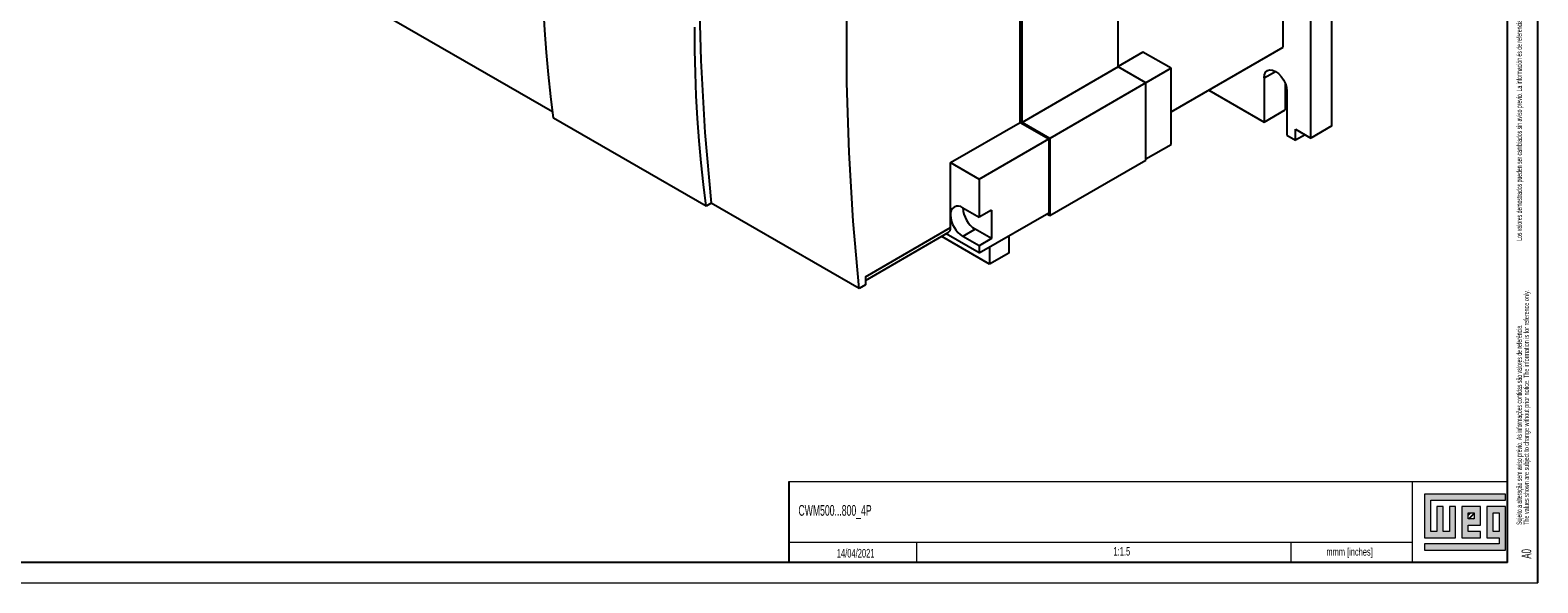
# Model space of a CAD drawing. Header units: millimetres. Extents: x 0 to 1784, y 0 to 1262.
# Tile 4 of 8: x 1225 to 1784, y 0 to 205. Entities that reach past the tile are written whole.
import ezdxf

# ---------------------------------------------------------------- set-up
doc = ezdxf.new("R2010")
doc.units = ezdxf.units.MM
doc.header["$LTSCALE"] = 1.5
doc.layers.add('FORMATO', color=7, linetype='Continuous')
doc.layers.add('LEGENDA', color=7, linetype='Continuous')
doc.styles.add('SLDTEXTSTYLE1', font='TXT', dxfattribs={"width": 0.605})
doc.styles.add('SLDTEXTSTYLE2', font='TXT', dxfattribs={"width": 0.569583})

# ---------------------------------------------------------------- blocks, each defined once
blk = doc.blocks.new('SW_NOTE_0')
at = {"color": 0, "linetype": 'Continuous', "lineweight": 0, "attachment_point": 1, "rotation": 90}
for s, insert, char_height, style in [('Sujeito a alteração sem aviso prévio. As informações contidas são valores de referência.                                                           Los valores demostrados pueden ser cambiados sin aviso previo. La información és de referencia solamente.', (-2.56, 0), 1.98438, 'SLDTEXTSTYLE2'), ('The values shown are subject to change without prior notice. The information is for reference only.', (0.09, 0), 1.9844, 'SLDTEXTSTYLE1')]:
    blk.add_mtext(s, dxfattribs=dict(at, insert=insert, char_height=char_height, style=style))

msp = doc.modelspace()

# ---------------------------------------------------------------- hatches: boundary and pattern name
at = {"linetype": 'Continuous'}
msp.add_hatch(color=7, dxfattribs=at).paths.add_polyline_path([(1741.48, 32.9), (1741.48, 16.73), (1753.04, 16.73), (1753.04, 28.27), (1750.72, 28.27), (1750.72, 19.04), (1748.41, 19.04), (1748.41, 28.27), (1746.11, 28.27), (1746.11, 19.04), (1743.8, 19.04), (1743.8, 30.59), (1771.52, 30.59), (1771.52, 32.9)], flags=0)
h = msp.add_hatch(color=7, dxfattribs=at)
h.paths.add_polyline_path([(1741.48, 12.1), (1771.52, 12.1), (1771.52, 28.27), (1764.59, 28.27), (1764.59, 16.73), (1769.2, 16.73), (1769.2, 14.41), (1741.48, 14.41)], flags=0)
h.paths.add_polyline_path([(1766.89, 25.96), (1769.2, 25.96), (1769.2, 19.04), (1766.89, 19.04)], flags=0)
h = msp.add_hatch(color=7, dxfattribs=at)
h.paths.add_polyline_path([(1762.28, 19.04), (1757.65, 19.04), (1757.65, 21.34), (1762.28, 21.34), (1762.28, 28.27), (1755.35, 28.27), (1755.35, 16.73), (1762.28, 16.73)], flags=0)
h.paths.add_polyline_path([(1759.96, 23.66), (1757.65, 23.66), (1757.65, 25.96), (1759.96, 25.96)], flags=0)
h = msp.add_hatch(dxfattribs=at)
h.set_pattern_fill('ANSI31', color=8, scale=0.375, style=0)
h.paths.add_polyline_path([(1759.96, 23.66), (1757.65, 23.66), (1757.65, 25.96), (1759.96, 25.96)], flags=0)

# ---------------------------------------------------------------- linework, layer by layer
at = {"color": 7, "linetype": 'Continuous', "lineweight": 25}
for p, q in [((1707.19, 169.23), (1707.19, 414.19)), ((1699.41, 164.74), (1699.41, 409.7)), ((1591.72, 170.55), (1591.72, 291.8)), ((1592.43, 170.55), (1592.43, 292.21)), ((1689.16, 198.42), (1689.16, 253.95)), ((1309.34, 237.55), (1418.53, 174.52)), ((1627.99, 191.08), (1627.99, 238.43)), ((1637.19, 196.59), (1627.99, 191.28)), ((1647.62, 190.57), (1637.19, 196.59)), ((1647.62, 174.44), (1689.16, 198.42)), ((1627.99, 191.08), (1592.43, 170.55)), ((1638.25, 185.16), (1627.99, 191.08)), ((1647.62, 190.57), (1638.25, 185.16)), ((1647.62, 162.4), (1647.62, 190.57)), ((1638.25, 185.16), (1602.68, 164.63)), ((1638.25, 156.58), (1638.25, 185.16)), ((1682.09, 186.99), (1682.09, 170.66)), ((1689.87, 185.21), (1689.87, 175.15)), ((1661.58, 182.5), (1682.09, 170.66)), ((1690.57, 182.09), (1690.57, 165.76)), ((1682.09, 170.66), (1689.87, 175.15)), ((1475.4, 139.52), (1418.83, 172.17)), ((1565.91, 155.65), (1591.72, 170.55)), ((1591.72, 170.55), (1602.33, 164.42)), ((1602.68, 164.63), (1592.43, 170.55)), ((1693.75, 168.01), (1699.41, 164.74)), ((1693.75, 163.92), (1693.75, 168.01)), ((1707.19, 169.23), (1699.41, 164.74)), ((1576.52, 149.52), (1602.33, 164.42)), ((1602.33, 164.42), (1602.33, 137.07)), ((1602.68, 164.63), (1602.68, 136.05)), ((1638.25, 156.99), (1647.62, 162.4)), ((1690.57, 165.76), (1693.75, 163.92)), ((1697.29, 165.97), (1693.75, 163.92)), ((1602.68, 136.05), (1638.25, 156.58)), ((1565.91, 136.25), (1565.91, 155.65)), ((1565.91, 155.65), (1576.52, 149.52)), ((1576.52, 149.52), (1576.52, 135.44)), ((1477.27, 140.6), (1475.4, 139.52)), ((1532.07, 108.96), (1477.27, 140.6)), ((1565.91, 131.56), (1565.91, 136.25)), ((1570.51, 138.91), (1576.52, 135.44)), ((1581.11, 138.09), (1576.52, 135.44)), ((1576.52, 122.17), (1602.33, 137.07)), ((1581.11, 138.09), (1581.11, 127.48)), ((1601.62, 136.66), (1602.68, 136.05)), ((1534.44, 113.39), (1565.91, 131.56)), ((1534.44, 112.04), (1565.08, 129.73)), ((1576.52, 122.17), (1564.25, 129.25)), ((1575.1, 130.95), (1570.51, 128.29)), ((1581.11, 127.48), (1575.1, 130.95)), ((1587.48, 128.5), (1587.48, 122.16)), ((1580.41, 118.08), (1562.66, 128.33)), ((1576.52, 124.82), (1570.51, 128.29)), ((1581.11, 127.48), (1576.52, 124.82)), ((1576.52, 124.82), (1576.52, 122.17)), ((1580.41, 124.41), (1580.41, 118.08)), ((1587.48, 122.16), (1580.41, 118.08)), ((1534.44, 113.39), (1534.44, 110.33)), ((1534.44, 110.33), (1532.07, 108.96))]:
    msp.add_line(p, q, dxfattribs=at)
at = {"color": 1, "linetype": 'Continuous', "lineweight": 25}
msp.add_line((1682.09, 186.99), (1686.33, 189.44), dxfattribs=at)
at = {"color": 7, "linetype": 'Continuous', "lineweight": 18}
for p, q in [((1771.52, 32.9), (1741.48, 32.9)), ((1741.48, 32.9), (1741.48, 16.73)), ((1743.8, 30.59), (1771.52, 30.59)), ((1743.8, 19.04), (1743.8, 30.59)), ((1748.41, 28.27), (1746.11, 28.27)), ((1746.11, 28.27), (1746.11, 19.04)), ((1748.41, 19.04), (1748.41, 28.27)), ((1753.04, 28.27), (1750.72, 28.27)), ((1750.72, 28.27), (1750.72, 19.04)), ((1753.04, 16.73), (1753.04, 28.27)), ((1762.28, 28.27), (1755.35, 28.27)), ((1755.35, 28.27), (1755.35, 16.73)), ((1762.28, 21.34), (1762.28, 28.27)), ((1771.52, 28.27), (1764.59, 28.27)), ((1764.59, 28.27), (1764.59, 16.73)), ((1771.52, 30.59), (1771.52, 32.9)), ((1771.52, 12.1), (1771.52, 28.27)), ((1757.65, 25.96), (1759.96, 25.96)), ((1757.65, 23.66), (1757.65, 25.96)), ((1759.96, 23.66), (1757.65, 23.66)), ((1759.96, 25.96), (1759.96, 23.66)), ((1766.89, 19.04), (1766.89, 25.96)), ((1766.89, 25.96), (1769.2, 25.96)), ((1769.2, 25.96), (1769.2, 19.04)), ((1746.11, 19.04), (1743.8, 19.04)), ((1750.72, 19.04), (1748.41, 19.04)), ((1757.65, 21.34), (1762.28, 21.34)), ((1757.65, 19.04), (1757.65, 21.34)), ((1762.28, 19.04), (1757.65, 19.04)), ((1762.28, 16.73), (1762.28, 19.04)), ((1769.2, 19.04), (1766.89, 19.04)), ((1553.29, 15.03), (1553.29, 7.5)), ((1692, 15.04), (1692, 7.5)), ((1741.48, 16.73), (1753.04, 16.73)), ((1741.48, 14.41), (1741.48, 12.1)), ((1769.2, 14.41), (1741.48, 14.41)), ((1741.48, 12.1), (1771.52, 12.1)), ((1755.35, 16.73), (1762.28, 16.73)), ((1764.59, 16.73), (1769.2, 16.73)), ((1769.2, 16.73), (1769.2, 14.41))]:
    msp.add_line(p, q, dxfattribs=at)
at = {"color": 7, "linetype": 'Continuous', "lineweight": 25, "flags": 128}
for points in [[(1477.27, 328.4), (1475.04, 300.81), (1473.54, 273.64), (1472.76, 246.89), (1472.71, 220.56), (1473.44, 193.44), (1474.96, 166.79), (1477.27, 140.6)], [(1532.07, 108.96), (1529.85, 133.95), (1528.34, 159.37), (1527.56, 185.2), (1527.51, 211.47), (1528.24, 239.43), (1529.76, 267.87), (1532.07, 296.77)], [(1418.83, 172.17), (1417.84, 180.15), (1416.98, 188.23), (1416.25, 196.39), (1415.65, 204.65), (1415.19, 212.99), (1414.85, 221.42), (1414.66, 229.93), (1414.59, 238.52)], [(1475.4, 139.52), (1474.41, 147.5), (1473.55, 155.57), (1472.82, 163.74), (1472.22, 171.99), (1471.75, 180.34), (1471.42, 188.76), (1471.22, 197.27), (1471.16, 205.86)], [(1682.09, 186.99), (1682.23, 188.17), (1682.66, 189.11), (1683.33, 189.74), (1684.21, 190.01), (1685.23, 189.91), (1686.33, 189.44), (1687.43, 188.64), (1688.45, 187.56), (1689.33, 186.27), (1690, 184.87), (1690.43, 183.44), (1690.57, 182.09)]]:
    msp.add_lwpolyline(points, dxfattribs=at)
at = {"color": 7, "linetype": 'Continuous', "lineweight": 25}
for centre, radius, start, end in [((1568.71, 136.71), 2.84, 50.7967, 189.214), ((1575.89, 136.71), 9.99, 182.6055, 237.3945), ((1580.35, 139.28), 9.85, 182.1908, 237.8038), ((1563.95, 131.34), 1.97, 305.0133, 6.2988)]:
    msp.add_arc(centre, radius, start, end, dxfattribs=at)
at = {"layer": 'FORMATO'}
for p, q in [((1783.5, 0), (1783.5, 1261.5)), ((1772.29, 7.5), (1772.29, 1246.5)), ((1506, 37.5), (1506, 7.5)), ((1772.29, 7.5), (33.79, 7.5))]:
    msp.add_line(p, q, dxfattribs=at)
at = {"layer": 'FORMATO', "lineweight": 18}
for p, q in [((1506, 37.5), (1772.29, 37.5)), ((1737, 37.5), (1737, 7.5)), ((1506, 15.03), (1553.29, 15.03)), ((1553.29, 15.03), (1737, 15.04)), ((0, 0), (1783.5, 0))]:
    msp.add_line(p, q, dxfattribs=at)

# ---------------------------------------------------------------- block references
at = {"color": 7, "linetype": 'Continuous', "lineweight": 0}
msp.add_blockref('SW_NOTE_0', (1778.17, 21.46), dxfattribs=at)

# ---------------------------------------------------------------- texts
at = {"layer": 'FORMATO', "insert": (1705.17, 12.93), "char_height": 2.85, "attachment_point": 1, "style": 'SLDTEXTSTYLE1'}
msp.add_mtext('mmm [inches]', dxfattribs=at)
at = {"layer": 'LEGENDA', "style": 'SLDTEXTSTYLE1'}
for s, insert, char_height, attachment_point in [('CWM500...800_4P', (1509.58, 28.82), 3.9688, 1), ('14/04/2021', (1530.78, 12.56), 3.175, 2), ('1:1.5', (1629.38, 13.28), 3.175, 2)]:
    msp.add_mtext(s, dxfattribs=dict(at, insert=insert, char_height=char_height, attachment_point=attachment_point))
at = {"layer": 'LEGENDA', "insert": (1777.47, 8.96), "char_height": 3.572, "attachment_point": 1, "rotation": 90, "style": 'SLDTEXTSTYLE1'}
msp.add_mtext('A0', dxfattribs=at)

doc.saveas('drawing.dxf')
